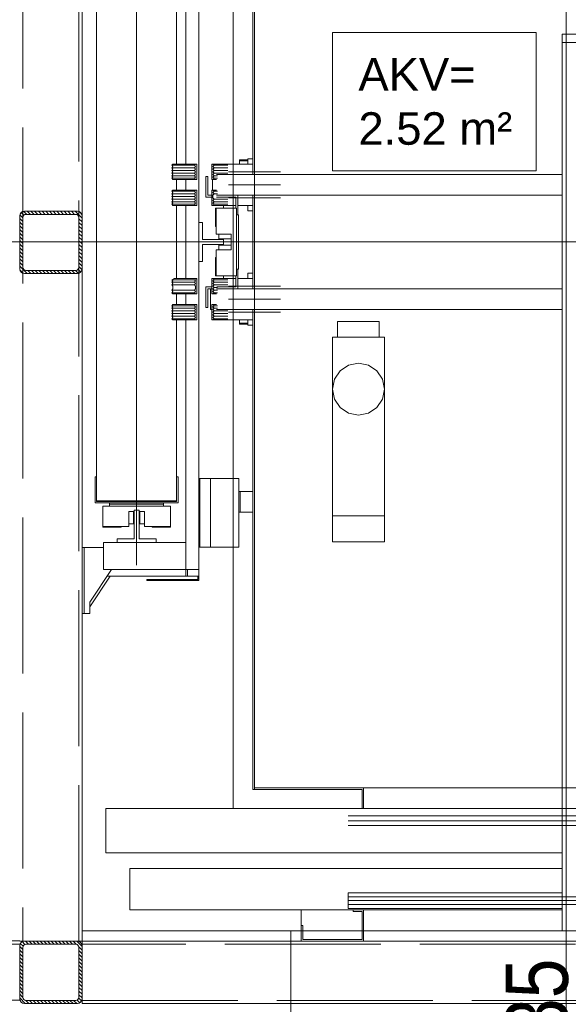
# Model space of a CAD drawing. Header units: millimetres. Extents: x 402 to 79005, y -7782 to 89952.
# Tile 117 of 256: x 26284 to 26390, y 22226 to 22415. Entities that reach past the tile are written whole.
import ezdxf

# ---------------------------------------------------------------- set-up
doc = ezdxf.new("R2010")
doc.units = ezdxf.units.MM
doc.header["$LTSCALE"] = 10
doc.linetypes.add('ACAD_ISO02W100', pattern=[15, 12, -3])
doc.linetypes.add('ACAD_ISO04W100', pattern=[30, 24, -3, 0, -3])
doc.layers.get('0').update_dxf_attribs({"lineweight": 0})
for name, color, linetype, lineweight in [('0_A_DŹWIG OSOBOWY', 5, 'Continuous', 0), ('A_SZYB WINDOWY', 7, 'Continuous', 0), ('AS_Belki', 145, 'Continuous', 0)]:
    doc.layers.add(name, color=color, linetype=linetype, lineweight=lineweight)
doc.styles.add('LD', font='ARIALUNI.TTF')
doc.styles.get("Standard").update_dxf_attribs({"font": 'arial.ttf'})

# ---------------------------------------------------------------- blocks, each defined once
blk = doc.blocks.new('zw$BBA8')
for p, q in [((630.1, 106.1), (630.1, 3306.1)), ((-301.9, 381.1), (-301.9, 3031.1)), ((-10.9, 2796.1), (-10.9, 616.1)), ((-10.9, 2796.1), (-10.9, 616.1)), ((-10.9, 2796.1), (-10.9, 616.1)), ((-10.9, 2796.1), (-10.9, 616.1)), ((27.1, 2759.1), (27.1, 1836.1)), ((30.1, 1916.1), (30.1, 2756.1)), ((30.1, 2756.1), (30.1, 1916.1)), ((-101.9, 2336.1), (-101.9, 1856.1)), ((-76.9, 1076.1), (-76.9, 2336.1)), ((-196.9, 2328.1), (-196.9, 1084.1)), ((-301.9, 2294.1), (-301.9, 1118.1)), ((-273.9, 2204.1), (-273.9, 1208.1)), ((-119.9, 1856.1), (-119.9, 2204.1)), ((180.1, 2109.4), (180.1, 1842.8)), ((571.9, 2109.4), (180.1, 2109.4)), ((571.9, 1842.8), (571.9, 2109.4)), ((1390.1, 2106.1), (622.1, 2106.1)), ((622.1, 2106.1), (622.1, 2090.1)), ((622.1, 2090.1), (1390.1, 2090.1)), ((638.1, 2090.1), (622.1, 2090.1)), ((622.1, 2090.1), (622.1, 381.1)), ((30.1, 1916.1), (30.1, 1906.1)), ((630.1, 1498.1), (630.1, 1914.1)), ((30.1, 1906.1), (30.1, 1776.1)), ((17.1, 1864.1), (1.1, 1864.1)), ((1.1, 1864.1), (1.1, 1862.1)), ((1.1, 1862.1), (17.1, 1862.1)), ((17.1, 1862.1), (1.1, 1862.1)), ((1.1, 1862.1), (1.1, 1856.1)), ((18, 1866.1), (17.1, 1866.1)), ((17.1, 1866.1), (17.1, 1856.1)), ((20.9, 1866.1), (18, 1866.1)), ((25.1, 1866.1), (20.9, 1866.1)), ((27.1, 1866.1), (25.1, 1866.1)), ((-126.9, 1856.1), (-128.9, 1853.6)), ((-128.9, 1853.6), (-85.4, 1853.6)), ((-85.4, 1853.6), (-128.9, 1853.6)), ((-128.9, 1853.6), (-126.9, 1851.1)), ((-126.9, 1851.1), (-128.9, 1848.6)), ((-128.9, 1848.6), (-85.4, 1848.6)), ((-85.4, 1848.6), (-128.9, 1848.6)), ((-128.9, 1848.6), (-126.9, 1846.1)), ((-126.9, 1846.1), (-128.9, 1843.6)), ((-128.9, 1843.6), (-85.4, 1843.6)), ((-85.4, 1843.6), (-128.9, 1843.6)), ((-128.9, 1843.6), (-126.9, 1841.1)), ((-126.9, 1841.1), (-128.9, 1838.6)), ((-128.9, 1838.6), (-85.4, 1838.6)), ((-85.4, 1838.6), (-128.9, 1838.6)), ((-128.9, 1838.6), (-126.9, 1836.1)), ((-83.4, 1856.1), (-126.9, 1856.1)), ((-83.4, 1856.1), (-85.4, 1853.6)), ((-85.4, 1853.6), (-83.4, 1856.1)), ((-85.4, 1853.6), (-83.4, 1851.1)), ((-83.4, 1851.1), (-85.4, 1853.6)), ((-83.4, 1851.1), (-85.4, 1848.6)), ((-85.4, 1848.6), (-83.4, 1851.1)), ((-85.4, 1848.6), (-83.4, 1846.1)), ((-83.4, 1846.1), (-85.4, 1848.6)), ((-83.4, 1846.1), (-85.4, 1843.6)), ((-85.4, 1843.6), (-83.4, 1846.1)), ((-85.4, 1843.6), (-83.4, 1841.1)), ((-83.4, 1841.1), (-85.4, 1843.6)), ((-83.4, 1841.1), (-85.4, 1838.6)), ((-85.4, 1838.6), (-83.4, 1841.1)), ((-85.4, 1838.6), (-83.4, 1836.1)), ((-83.4, 1836.1), (-85.4, 1838.6)), ((-80.9, 1856.1), (-83.4, 1856.1)), ((-80.9, 1826.1), (-80.9, 1856.1)), ((-49.9, 1856.1), (-52.4, 1856.1)), ((-52.4, 1856.1), (-52.4, 1826.1)), ((-47.9, 1853.6), (-49.9, 1856.1)), ((-23.5, 1856.1), (-49.9, 1856.1)), ((-49.9, 1856.1), (-47.9, 1853.6)), ((-49.9, 1851.1), (-47.9, 1853.6)), ((-47.9, 1853.6), (-49.9, 1851.1)), ((-47.9, 1848.6), (-49.9, 1851.1)), ((-49.9, 1851.1), (-47.9, 1848.6)), ((-49.9, 1846.1), (-47.9, 1848.6)), ((-47.9, 1848.6), (-49.9, 1846.1)), ((-47.9, 1843.6), (-49.9, 1846.1)), ((-49.9, 1846.1), (-47.9, 1843.6)), ((-49.9, 1841.1), (-47.9, 1843.6)), ((-47.9, 1843.6), (-49.9, 1841.1)), ((-47.9, 1838.6), (-49.9, 1841.1)), ((-49.9, 1841.1), (-47.9, 1838.6)), ((-49.9, 1836.1), (-47.9, 1838.6)), ((-47.9, 1838.6), (-49.9, 1836.1)), ((-21.6, 1853.6), (-47.9, 1853.6)), ((-47.9, 1853.6), (-21.6, 1853.6)), ((-21.6, 1848.6), (-47.9, 1848.6)), ((-47.9, 1848.6), (-21.6, 1848.6)), ((-21.6, 1843.6), (-47.9, 1843.6)), ((-47.9, 1843.6), (-21.6, 1843.6)), ((-21.6, 1838.6), (-47.9, 1838.6)), ((-47.9, 1838.6), (-21.6, 1838.6)), ((-21.7, 1856.1), (-23.5, 1856.1)), ((-9.5, 1856.1), (-21.7, 1856.1)), ((-19.9, 1841.1), (80.1, 1841.1)), ((8.6, 1856.1), (-9.5, 1856.1)), ((27.1, 1856.1), (8.6, 1856.1)), ((180.1, 1842.8), (571.9, 1842.8)), ((-126.9, 1836.1), (-128.9, 1833.6)), ((-128.9, 1833.6), (-85.4, 1833.6)), ((-85.4, 1833.6), (-128.9, 1833.6)), ((-128.9, 1833.6), (-126.9, 1831.1)), ((-126.9, 1831.1), (-128.9, 1828.6)), ((-128.9, 1828.6), (-85.4, 1828.6)), ((-85.4, 1828.6), (-128.9, 1828.6)), ((-128.9, 1828.6), (-126.9, 1826.1)), ((-126.9, 1826.1), (-83.4, 1826.1)), ((-119.9, 1806.1), (-119.9, 1826.1)), ((-101.9, 1826.1), (-101.9, 1806.1)), ((-83.4, 1836.1), (-85.4, 1833.6)), ((-85.4, 1833.6), (-83.4, 1836.1)), ((-85.4, 1833.6), (-83.4, 1831.1)), ((-83.4, 1831.1), (-85.4, 1833.6)), ((-83.4, 1831.1), (-85.4, 1828.6)), ((-85.4, 1828.6), (-83.4, 1831.1)), ((-85.4, 1828.6), (-83.4, 1826.1)), ((-83.4, 1826.1), (-85.4, 1828.6)), ((-83.4, 1826.1), (-80.9, 1826.1)), ((-63.9, 1832.1), (-63.9, 1792.1)), ((-59.9, 1832.1), (-63.9, 1832.1)), ((-59.9, 1796.1), (-59.9, 1832.1)), ((-52.4, 1826.1), (-49.9, 1826.1)), ((-50.9, 1826.1), (-50.9, 1806.1)), ((-47.9, 1833.6), (-49.9, 1836.1)), ((-49.9, 1836.1), (-47.9, 1833.6)), ((-49.9, 1831.1), (-47.9, 1833.6)), ((-47.9, 1833.6), (-49.9, 1831.1)), ((-47.9, 1828.6), (-49.9, 1831.1)), ((-49.9, 1831.1), (-47.9, 1828.6)), ((-49.9, 1826.1), (-47.9, 1828.6)), ((-47.9, 1828.6), (-49.9, 1826.1)), ((-49.9, 1826.1), (-43, 1826.1)), ((-41, 1833.6), (-47.9, 1833.6)), ((-47.9, 1833.6), (-41, 1833.6)), ((-41, 1828.6), (-47.9, 1828.6)), ((-47.9, 1828.6), (-41, 1828.6)), ((622.1, 1836.1), (-43, 1836.1)), ((-126.9, 1806.1), (-128.9, 1803.6)), ((-128.9, 1803.6), (-85.4, 1803.6)), ((-85.4, 1803.6), (-128.9, 1803.6)), ((-128.9, 1803.6), (-126.9, 1801.1)), ((-126.9, 1801.1), (-128.9, 1798.6)), ((-83.4, 1806.1), (-126.9, 1806.1)), ((-83.4, 1806.1), (-85.4, 1803.6)), ((-85.4, 1803.6), (-83.4, 1806.1)), ((-85.4, 1803.6), (-83.4, 1801.1)), ((-83.4, 1801.1), (-85.4, 1803.6)), ((-83.4, 1801.1), (-85.4, 1798.6)), ((-85.4, 1798.6), (-83.4, 1801.1)), ((-80.9, 1806.1), (-83.4, 1806.1)), ((-80.9, 1776.1), (-80.9, 1806.1)), ((-49.9, 1806.1), (-52.4, 1806.1)), ((-52.4, 1806.1), (-52.4, 1776.1)), ((-47.9, 1803.6), (-49.9, 1806.1)), ((-43, 1806.1), (-49.9, 1806.1)), ((-49.9, 1806.1), (-47.9, 1803.6)), ((-49.9, 1801.1), (-47.9, 1803.6)), ((-47.9, 1803.6), (-49.9, 1801.1)), ((-47.9, 1798.6), (-49.9, 1801.1)), ((-49.9, 1801.1), (-47.9, 1798.6)), ((-41, 1803.6), (-47.9, 1803.6)), ((-47.9, 1803.6), (-41, 1803.6)), ((-19.9, 1816.1), (80.1, 1816.1)), ((-128.9, 1798.6), (-85.4, 1798.6)), ((-85.4, 1798.6), (-128.9, 1798.6)), ((-128.9, 1798.6), (-126.9, 1796.1)), ((-126.9, 1796.1), (-128.9, 1793.6)), ((-128.9, 1793.6), (-85.4, 1793.6)), ((-85.4, 1793.6), (-128.9, 1793.6)), ((-128.9, 1793.6), (-126.9, 1791.1)), ((-126.9, 1791.1), (-128.9, 1788.6)), ((-128.9, 1788.6), (-85.4, 1788.6)), ((-85.4, 1788.6), (-128.9, 1788.6)), ((-128.9, 1788.6), (-126.9, 1786.1)), ((-126.9, 1786.1), (-128.9, 1783.6)), ((-128.9, 1783.6), (-85.4, 1783.6)), ((-85.4, 1783.6), (-128.9, 1783.6)), ((-128.9, 1783.6), (-126.9, 1781.1)), ((-126.9, 1781.1), (-128.9, 1778.6)), ((-85.4, 1798.6), (-83.4, 1796.1)), ((-83.4, 1796.1), (-85.4, 1798.6)), ((-83.4, 1796.1), (-85.4, 1793.6)), ((-85.4, 1793.6), (-83.4, 1796.1)), ((-85.4, 1793.6), (-83.4, 1791.1)), ((-83.4, 1791.1), (-85.4, 1793.6)), ((-83.4, 1791.1), (-85.4, 1788.6)), ((-85.4, 1788.6), (-83.4, 1791.1)), ((-85.4, 1788.6), (-83.4, 1786.1)), ((-83.4, 1786.1), (-85.4, 1788.6)), ((-83.4, 1786.1), (-85.4, 1783.6)), ((-85.4, 1783.6), (-83.4, 1786.1)), ((-85.4, 1783.6), (-83.4, 1781.1)), ((-83.4, 1781.1), (-85.4, 1783.6)), ((-83.4, 1781.1), (-85.4, 1778.6)), ((-85.4, 1778.6), (-83.4, 1781.1)), ((-63.9, 1792.1), (-52.4, 1792.1)), ((-52.4, 1796.1), (-59.9, 1796.1)), ((-49.9, 1796.1), (-47.9, 1798.6)), ((-47.9, 1798.6), (-49.9, 1796.1)), ((-49.9, 1791.1), (-49.9, 1796.1)), ((-49.9, 1796.1), (-49.9, 1791.1)), ((-47.9, 1788.6), (-49.9, 1791.1)), ((-49.9, 1791.1), (-47.9, 1788.6)), ((-49.9, 1786.1), (-47.9, 1788.6)), ((-47.9, 1788.6), (-49.9, 1786.1)), ((-47.9, 1783.6), (-49.9, 1786.1)), ((-49.9, 1786.1), (-47.9, 1783.6)), ((-49.9, 1781.1), (-47.9, 1783.6)), ((-47.9, 1783.6), (-49.9, 1781.1)), ((-47.9, 1778.6), (-49.9, 1781.1)), ((-49.9, 1781.1), (-47.9, 1778.6)), ((-41, 1798.6), (-47.9, 1798.6)), ((-47.9, 1798.6), (-41, 1798.6)), ((-21.6, 1788.6), (-47.9, 1788.6)), ((-47.9, 1788.6), (-21.6, 1788.6)), ((-21.6, 1783.6), (-47.9, 1783.6)), ((-47.9, 1783.6), (-21.6, 1783.6)), ((-1.9, 1796.1), (-43, 1796.1)), ((-43, 1796.1), (622.1, 1796.1)), ((-43, 1792.1), (-5.9, 1792.1)), ((-19.9, 1791.1), (80.1, 1791.1)), ((-5.9, 1792.1), (-5.9, 1771.1)), ((-1.9, 1758.1), (-1.9, 1796.1)), ((27.1, 1796.1), (27.1, 1616.1)), ((-128.9, 1778.6), (-85.4, 1778.6)), ((-85.4, 1778.6), (-128.9, 1778.6)), ((-128.9, 1778.6), (-126.9, 1776.1)), ((-126.9, 1776.1), (-83.4, 1776.1)), ((-119.9, 1636.1), (-119.9, 1776.1)), ((-101.9, 1776.1), (-101.9, 1636.1)), ((-85.4, 1778.6), (-83.4, 1776.1)), ((-83.4, 1776.1), (-85.4, 1778.6)), ((-83.4, 1776.1), (-80.9, 1776.1)), ((-52.4, 1776.1), (-47.9, 1778.6)), ((-47.9, 1778.6), (-52.4, 1776.1)), ((-52.4, 1776.1), (-25.9, 1776.1)), ((-21.6, 1778.6), (-47.9, 1778.6)), ((-47.9, 1778.6), (-21.6, 1778.6)), ((-44.9, 1771.1), (-44.9, 1736.1)), ((-43.9, 1771.1), (-44.9, 1771.1)), ((-43.9, 1771.1), (-43.9, 1721.1)), ((-4.9, 1771.1), (-43.9, 1771.1)), ((-29.9, 1776.1), (-29.9, 1771.1)), ((-25.9, 1776.1), (-21.7, 1776.1)), ((-21.7, 1776.1), (-9.5, 1776.1)), ((-9.5, 1776.1), (-5.9, 1776.1)), ((-4.9, 1641.1), (-4.9, 1771.1)), ((-1.9, 1776.1), (8.6, 1776.1)), ((8.6, 1776.1), (27.1, 1776.1)), ((17.1, 1776.1), (17.1, 1766.1)), ((17.1, 1766.1), (18, 1766.1)), ((18, 1766.1), (20.9, 1766.1)), ((20.9, 1766.1), (25.1, 1766.1)), ((25.1, 1766.1), (27.1, 1766.1)), ((30.1, 1776.1), (30.1, 1756.1)), ((-196.9, 1656.1), (-196.9, 1756.1)), ((-69.9, 1743.6), (-76.9, 1743.6)), ((-76.9, 1743.6), (-76.9, 1668.6)), ((-69.9, 1711.1), (-69.9, 1743.6)), ((-0.9, 1758.1), (-4.9, 1758.1)), ((-0.9, 1654.1), (-0.9, 1758.1)), ((30.1, 1756.1), (30.1, 1656.1)), ((-44.9, 1736.1), (-43.9, 1736.1)), ((-576.9, 1706.1), (1673.1, 1706.1)), ((-319.4, 1706.1), (-75.9, 1706.1)), ((136.1, 1706.1), (-75.9, 1706.1)), ((-29.9, 1711.1), (-69.9, 1711.1)), ((-43.9, 1721.1), (-14.9, 1721.1)), ((-14.9, 1721.1), (-38.9, 1721.1)), ((-38.9, 1721.1), (-38.9, 1712.1)), ((-38.9, 1712.1), (-14.9, 1712.1)), ((-29.9, 1712.1), (-29.9, 1700.1)), ((-14.9, 1721.1), (-14.9, 1691.1)), ((1124.1, 1706.1), (136.1, 1706.1)), ((-69.9, 1701.1), (-29.9, 1701.1)), ((-69.9, 1668.6), (-69.9, 1701.1)), ((-43.9, 1691.1), (-43.9, 1641.1)), ((-14.9, 1691.1), (-43.9, 1691.1)), ((-14.9, 1700.1), (-38.9, 1700.1)), ((-38.9, 1700.1), (-38.9, 1691.1)), ((-38.9, 1691.1), (-14.9, 1691.1)), ((-76.9, 1668.6), (-69.9, 1668.6)), ((-43.9, 1676.1), (-44.9, 1676.1)), ((-44.9, 1676.1), (-44.9, 1641.1)), ((-4.9, 1654.1), (-0.9, 1654.1)), ((-1.9, 1616.1), (-1.9, 1654.1)), ((30.1, 1656.1), (30.1, 1556.1)), ((-124.4, 1636.1), (-128.9, 1633.6)), ((-128.9, 1633.6), (-85.4, 1633.6)), ((-85.4, 1633.6), (-128.9, 1633.6)), ((-128.9, 1633.6), (-126.9, 1631.1)), ((-126.9, 1631.1), (-128.9, 1628.6)), ((-80.9, 1636.1), (-124.4, 1636.1)), ((-80.9, 1636.1), (-85.4, 1633.6)), ((-85.4, 1633.6), (-80.9, 1636.1)), ((-85.4, 1633.6), (-83.4, 1631.1)), ((-83.4, 1631.1), (-85.4, 1633.6)), ((-83.4, 1631.1), (-85.4, 1628.6)), ((-85.4, 1628.6), (-83.4, 1631.1)), ((-80.9, 1606.1), (-80.9, 1636.1)), ((-49.9, 1636.1), (-52.4, 1636.1)), ((-52.4, 1636.1), (-52.4, 1606.1)), ((-47.9, 1633.6), (-49.9, 1636.1)), ((-23.5, 1636.1), (-49.9, 1636.1)), ((-49.9, 1636.1), (-47.9, 1633.6)), ((-49.9, 1631.1), (-47.9, 1633.6)), ((-47.9, 1633.6), (-49.9, 1631.1)), ((-47.9, 1628.6), (-49.9, 1631.1)), ((-49.9, 1631.1), (-47.9, 1628.6)), ((-21.6, 1633.6), (-47.9, 1633.6)), ((-47.9, 1633.6), (-21.6, 1633.6)), ((-44.9, 1641.1), (-43.9, 1641.1)), ((-43.9, 1641.1), (-4.9, 1641.1)), ((-29.9, 1641.1), (-29.9, 1636.1)), ((-21.7, 1636.1), (-23.5, 1636.1)), ((-21.7, 1636.1), (-23.5, 1636.1)), ((-9.5, 1636.1), (-21.7, 1636.1)), ((-9.5, 1636.1), (-21.7, 1636.1)), ((-5.9, 1636.1), (-9.5, 1636.1)), ((-5.9, 1636.1), (-9.5, 1636.1)), ((-5.9, 1641.1), (-5.9, 1620.1)), ((8.6, 1636.1), (-1.9, 1636.1)), ((8.6, 1636.1), (-1.9, 1636.1)), ((27.1, 1636.1), (8.6, 1636.1)), ((27.1, 1636.1), (8.6, 1636.1)), ((18, 1646.1), (17.1, 1646.1)), ((17.1, 1646.1), (17.1, 1636.1)), ((20.9, 1646.1), (18, 1646.1)), ((25.1, 1646.1), (20.9, 1646.1)), ((27.1, 1646.1), (25.1, 1646.1)), ((-128.9, 1628.6), (-85.4, 1628.6)), ((-85.4, 1628.6), (-128.9, 1628.6)), ((-128.9, 1628.6), (-126.9, 1626.1)), ((-126.9, 1626.1), (-128.9, 1623.6)), ((-128.9, 1623.6), (-85.4, 1623.6)), ((-85.4, 1623.6), (-128.9, 1623.6)), ((-128.9, 1623.6), (-126.9, 1621.1)), ((-126.9, 1616.1), (-128.9, 1613.6)), ((-128.9, 1613.6), (-85.4, 1613.6)), ((-85.4, 1613.6), (-128.9, 1613.6)), ((-128.9, 1613.6), (-126.9, 1611.1)), ((-126.9, 1611.1), (-128.9, 1608.6)), ((-126.9, 1621.1), (-126.9, 1616.1)), ((-85.4, 1628.6), (-83.4, 1626.1)), ((-83.4, 1626.1), (-85.4, 1628.6)), ((-83.4, 1626.1), (-85.4, 1623.6)), ((-85.4, 1623.6), (-83.4, 1626.1)), ((-85.4, 1623.6), (-83.4, 1621.1)), ((-83.4, 1621.1), (-85.4, 1623.6)), ((-83.4, 1616.1), (-85.4, 1613.6)), ((-85.4, 1613.6), (-83.4, 1616.1)), ((-85.4, 1613.6), (-83.4, 1611.1)), ((-83.4, 1611.1), (-85.4, 1613.6)), ((-83.4, 1611.1), (-85.4, 1608.6)), ((-85.4, 1608.6), (-83.4, 1611.1)), ((-83.4, 1621.1), (-83.4, 1616.1)), ((-83.4, 1616.1), (-83.4, 1621.1)), ((-63.9, 1620.1), (-63.9, 1580.1)), ((-52.4, 1620.1), (-63.9, 1620.1)), ((-59.9, 1580.1), (-59.9, 1616.1)), ((-59.9, 1616.1), (-52.4, 1616.1)), ((-54.9, 1616.1), (-54.9, 1576.1)), ((-52.4, 1616.1), (-54.9, 1616.1)), ((-49.9, 1626.1), (-47.9, 1628.6)), ((-47.9, 1628.6), (-49.9, 1626.1)), ((-47.9, 1623.6), (-49.9, 1626.1)), ((-49.9, 1626.1), (-47.9, 1623.6)), ((-49.9, 1621.1), (-47.9, 1623.6)), ((-47.9, 1623.6), (-49.9, 1621.1)), ((-47.9, 1618.6), (-49.9, 1621.1)), ((-49.9, 1621.1), (-47.9, 1618.6)), ((-49.9, 1616.1), (-47.9, 1618.6)), ((-47.9, 1618.6), (-49.9, 1616.1)), ((-47.9, 1613.6), (-49.9, 1616.1)), ((-49.9, 1616.1), (-47.9, 1613.6)), ((-49.9, 1611.1), (-47.9, 1613.6)), ((-47.9, 1613.6), (-49.9, 1611.1)), ((-47.9, 1608.6), (-49.9, 1611.1)), ((-49.9, 1611.1), (-47.9, 1608.6)), ((-21.6, 1628.6), (-47.9, 1628.6)), ((-47.9, 1628.6), (-21.6, 1628.6)), ((-21.6, 1623.6), (-47.9, 1623.6)), ((-47.9, 1623.6), (-21.6, 1623.6)), ((-41, 1618.6), (-47.9, 1618.6)), ((-47.9, 1618.6), (-41, 1618.6)), ((-41, 1613.6), (-47.9, 1613.6)), ((-47.9, 1613.6), (-41, 1613.6)), ((-43, 1616.1), (-1.9, 1616.1)), ((622.1, 1616.1), (-43, 1616.1)), ((-5.9, 1620.1), (-42.2, 1620.1)), ((-19.9, 1621.1), (80.1, 1621.1)), ((-128.9, 1608.6), (-85.4, 1608.6)), ((-85.4, 1608.6), (-128.9, 1608.6)), ((-128.9, 1608.6), (-126.9, 1606.1)), ((-126.9, 1606.1), (-83.4, 1606.1)), ((-119.9, 1586.1), (-119.9, 1606.1)), ((-101.9, 1606.1), (-101.9, 1586.1)), ((-85.4, 1608.6), (-83.4, 1606.1)), ((-83.4, 1606.1), (-85.4, 1608.6)), ((-83.4, 1606.1), (-80.9, 1606.1)), ((-52.4, 1606.1), (-49.9, 1606.1)), ((-49.9, 1606.1), (-47.9, 1608.6)), ((-47.9, 1608.6), (-49.9, 1606.1)), ((-49.9, 1606.1), (-43, 1606.1)), ((-41, 1608.6), (-47.9, 1608.6)), ((-47.9, 1608.6), (-41, 1608.6)), ((-19.9, 1596.1), (80.1, 1596.1)), ((-126.9, 1586.1), (-128.9, 1583.6)), ((-128.9, 1583.6), (-85.4, 1583.6)), ((-85.4, 1583.6), (-128.9, 1583.6)), ((-128.9, 1583.6), (-126.9, 1581.1)), ((-126.9, 1581.1), (-128.9, 1578.6)), ((-128.9, 1578.6), (-85.4, 1578.6)), ((-85.4, 1578.6), (-128.9, 1578.6)), ((-128.9, 1578.6), (-126.9, 1576.1)), ((-126.9, 1576.1), (-128.9, 1573.6)), ((-128.9, 1573.6), (-85.4, 1573.6)), ((-85.4, 1573.6), (-128.9, 1573.6)), ((-128.9, 1573.6), (-126.9, 1571.1)), ((-83.4, 1586.1), (-126.9, 1586.1)), ((-83.4, 1586.1), (-85.4, 1583.6)), ((-85.4, 1583.6), (-83.4, 1586.1)), ((-85.4, 1583.6), (-83.4, 1581.1)), ((-83.4, 1581.1), (-85.4, 1583.6)), ((-83.4, 1581.1), (-85.4, 1578.6)), ((-85.4, 1578.6), (-83.4, 1581.1)), ((-85.4, 1578.6), (-83.4, 1576.1)), ((-83.4, 1576.1), (-85.4, 1578.6)), ((-83.4, 1576.1), (-85.4, 1573.6)), ((-85.4, 1573.6), (-83.4, 1576.1)), ((-85.4, 1573.6), (-83.4, 1571.1)), ((-83.4, 1571.1), (-85.4, 1573.6)), ((-80.9, 1586.1), (-83.4, 1586.1)), ((-80.9, 1556.1), (-80.9, 1586.1)), ((-63.9, 1580.1), (-59.9, 1580.1)), ((-54.9, 1576.1), (-52.4, 1576.1)), ((-49.9, 1586.1), (-52.4, 1586.1)), ((-52.4, 1586.1), (-52.4, 1556.1)), ((-47.9, 1583.6), (-49.9, 1586.1)), ((-43, 1586.1), (-49.9, 1586.1)), ((-49.9, 1586.1), (-47.9, 1583.6)), ((-49.9, 1581.1), (-47.9, 1583.6)), ((-47.9, 1583.6), (-49.9, 1581.1)), ((-47.9, 1578.6), (-49.9, 1581.1)), ((-49.9, 1581.1), (-47.9, 1578.6)), ((-49.9, 1576.1), (-47.9, 1578.6)), ((-47.9, 1578.6), (-49.9, 1576.1)), ((-47.9, 1573.6), (-49.9, 1576.1)), ((-49.9, 1576.1), (-47.9, 1573.6)), ((-49.9, 1571.1), (-47.9, 1573.6)), ((-47.9, 1573.6), (-49.9, 1571.1)), ((-41, 1583.6), (-47.9, 1583.6)), ((-47.9, 1583.6), (-41, 1583.6)), ((-41, 1578.6), (-47.9, 1578.6)), ((-47.9, 1578.6), (-41, 1578.6)), ((-21.6, 1573.6), (-47.9, 1573.6)), ((-47.9, 1573.6), (-21.6, 1573.6)), ((-43, 1576.1), (622.1, 1576.1)), ((27.1, 1576.1), (27.1, 653.1)), ((-126.9, 1571.1), (-128.9, 1568.6)), ((-128.9, 1568.6), (-85.4, 1568.6)), ((-85.4, 1568.6), (-128.9, 1568.6)), ((-128.9, 1568.6), (-126.9, 1566.1)), ((-126.9, 1566.1), (-128.9, 1563.6)), ((-128.9, 1563.6), (-85.4, 1563.6)), ((-85.4, 1563.6), (-128.9, 1563.6)), ((-128.9, 1563.6), (-126.9, 1561.1)), ((-126.9, 1561.1), (-128.9, 1558.6)), ((-128.9, 1558.6), (-85.4, 1558.6)), ((-85.4, 1558.6), (-128.9, 1558.6)), ((-128.9, 1558.6), (-126.9, 1556.1)), ((-126.9, 1556.1), (-83.4, 1556.1)), ((-119.9, 1208.1), (-119.9, 1556.1)), ((-101.9, 1556.1), (-101.9, 1076.1)), ((-83.4, 1571.1), (-85.4, 1568.6)), ((-85.4, 1568.6), (-83.4, 1571.1)), ((-85.4, 1568.6), (-83.4, 1566.1)), ((-83.4, 1566.1), (-85.4, 1568.6)), ((-83.4, 1566.1), (-85.4, 1563.6)), ((-85.4, 1563.6), (-83.4, 1566.1)), ((-85.4, 1563.6), (-83.4, 1561.1)), ((-83.4, 1561.1), (-85.4, 1563.6)), ((-83.4, 1561.1), (-85.4, 1558.6)), ((-85.4, 1558.6), (-83.4, 1561.1)), ((-85.4, 1558.6), (-83.4, 1556.1)), ((-83.4, 1556.1), (-85.4, 1558.6)), ((-83.4, 1556.1), (-80.9, 1556.1)), ((-52.4, 1556.1), (-49.9, 1556.1)), ((-47.9, 1568.6), (-49.9, 1571.1)), ((-49.9, 1571.1), (-47.9, 1568.6)), ((-49.9, 1566.1), (-47.9, 1568.6)), ((-47.9, 1568.6), (-49.9, 1566.1)), ((-47.9, 1563.6), (-49.9, 1566.1)), ((-49.9, 1566.1), (-47.9, 1563.6)), ((-49.9, 1561.1), (-47.9, 1563.6)), ((-47.9, 1563.6), (-49.9, 1561.1)), ((-47.9, 1558.6), (-49.9, 1561.1)), ((-49.9, 1561.1), (-47.9, 1558.6)), ((-49.9, 1556.1), (-47.9, 1558.6)), ((-47.9, 1558.6), (-49.9, 1556.1)), ((-49.9, 1556.1), (-23.5, 1556.1)), ((-21.6, 1568.6), (-47.9, 1568.6)), ((-47.9, 1568.6), (-21.6, 1568.6)), ((-21.6, 1563.6), (-47.9, 1563.6)), ((-47.9, 1563.6), (-21.6, 1563.6)), ((-21.6, 1558.6), (-47.9, 1558.6)), ((-47.9, 1558.6), (-21.6, 1558.6)), ((-23.5, 1556.1), (-21.7, 1556.1)), ((-21.7, 1556.1), (-9.5, 1556.1)), ((-19.9, 1571.1), (80.1, 1571.1)), ((-9.5, 1556.1), (8.6, 1556.1)), ((1.1, 1556.1), (1.1, 1550.1)), ((8.6, 1556.1), (27.1, 1556.1)), ((17.1, 1556.1), (17.1, 1546.1)), ((30.1, 1556.1), (30.1, 1506.1)), ((1.1, 1550.1), (17.1, 1550.1)), ((17.1, 1550.1), (1.1, 1550.1)), ((1.1, 1550.1), (1.1, 1548.1)), ((1.1, 1548.1), (17.1, 1548.1)), ((17.1, 1546.1), (18, 1546.1)), ((18, 1546.1), (20.9, 1546.1)), ((20.9, 1546.1), (25.1, 1546.1)), ((25.1, 1546.1), (27.1, 1546.1)), ((193.1, 1553.1), (190.1, 1553.1)), ((190.1, 1553.1), (190.1, 1523.1)), ((201.8, 1553.1), (193.1, 1553.1)), ((214.8, 1553.1), (201.8, 1553.1)), ((230.1, 1553.1), (214.8, 1553.1)), ((245.4, 1553.1), (230.1, 1553.1)), ((258.3, 1553.1), (245.4, 1553.1)), ((267, 1553.1), (258.3, 1553.1)), ((270.1, 1553.1), (267, 1553.1)), ((270.1, 1523.1), (270.1, 1553.1)), ((280.1, 1523.1), (180.1, 1523.1)), ((180.1, 1523.1), (180.1, 1179.1)), ((190.1, 1523.1), (193.1, 1523.1)), ((193.1, 1523.1), (201.8, 1523.1)), ((201.8, 1523.1), (214.8, 1523.1)), ((214.8, 1523.1), (230.1, 1523.1)), ((230.1, 1523.1), (245.4, 1523.1)), ((245.4, 1523.1), (258.3, 1523.1)), ((258.3, 1523.1), (267, 1523.1)), ((267, 1523.1), (270.1, 1523.1)), ((280.1, 1179.1), (280.1, 1523.1)), ((30.1, 1506.1), (30.1, 1496.1)), ((30.1, 653.1), (30.1, 1496.1)), ((30.1, 1496.1), (30.1, 656.1)), ((210.9, 1469.3), (194.7, 1458.5)), ((230.1, 1473.1), (210.9, 1469.3)), ((249.2, 1469.3), (230.1, 1473.1)), ((265.4, 1458.5), (249.2, 1469.3)), ((183.9, 1442.2), (180.1, 1423.1)), ((194.7, 1458.5), (183.9, 1442.2)), ((276.3, 1442.2), (265.4, 1458.5)), ((280.1, 1423.1), (276.3, 1442.2)), ((180.1, 1423.1), (183.9, 1404)), ((276.3, 1404), (280.1, 1423.1)), ((183.9, 1404), (194.7, 1387.8)), ((265.4, 1387.8), (276.3, 1404)), ((194.7, 1387.8), (210.9, 1376.9)), ((249.2, 1376.9), (265.4, 1387.8)), ((210.9, 1376.9), (230.1, 1373.1)), ((230.1, 1373.1), (249.2, 1376.9)), ((-276.9, 1254.1), (-276.9, 1204.1)), ((-273.9, 1254.1), (-276.9, 1254.1)), ((-273.9, 1207.1), (-273.9, 1254.1)), ((-119.9, 1254.1), (-119.9, 1207.1)), ((-116.9, 1254.1), (-119.9, 1254.1)), ((-116.9, 1204.1), (-116.9, 1254.1)), ((-74.9, 1251.1), (-76.9, 1251.1)), ((-76.9, 1251.1), (-76.9, 1119.1)), ((-54.9, 1251.1), (-74.9, 1251.1)), ((-74.9, 1251.1), (-74.9, 1119.1)), ((-74.9, 1119.1), (-74.9, 1251.1)), ((-54.9, 1251.1), (-54.9, 1119.1)), ((0.1, 1251.1), (-54.9, 1251.1)), ((-54.9, 1119.1), (-54.9, 1251.1)), ((0.1, 1119.1), (0.1, 1251.1)), ((2.2, 1226.1), (0.1, 1226.1)), ((2.2, 1186.1), (2.2, 1226.1)), ((27.1, 1226.1), (2.2, 1226.1)), ((2.2, 1226.1), (2.2, 1186.1)), ((-276.9, 1204.1), (-116.9, 1204.1)), ((-273.9, 1208.1), (-119.9, 1208.1)), ((-119.9, 1207.1), (-273.9, 1207.1)), ((-261.9, 1197.6), (-261.9, 1158.6)), ((-131.9, 1197.6), (-261.9, 1197.6)), ((-248.9, 1204.1), (-248.9, 1201.6)), ((-144.9, 1201.6), (-248.9, 1201.6)), ((-248.9, 1201.6), (-248.9, 1197.6)), ((-144.9, 1201.6), (-144.9, 1204.1)), ((-144.9, 1197.6), (-144.9, 1201.6)), ((-131.9, 1158.6), (-131.9, 1197.6)), ((-211.9, 1187.6), (-211.9, 1163.6)), ((-211.9, 1158.6), (-211.9, 1187.6)), ((-211.9, 1187.6), (-201.9, 1187.6)), ((-202.9, 1163.6), (-202.9, 1187.6)), ((-191.9, 1190.1), (-201.9, 1190.1)), ((-201.9, 1190.1), (-201.9, 1135.1)), ((-191.9, 1135.1), (-191.9, 1190.1)), ((-191.9, 1187.6), (-181.9, 1187.6)), ((-190.9, 1187.6), (-190.9, 1163.6)), ((-181.9, 1163.6), (-181.9, 1187.6)), ((-181.9, 1187.6), (-181.9, 1158.6)), ((0.1, 1186.1), (2.2, 1186.1)), ((2.2, 1186.1), (27.1, 1186.1)), ((180.1, 1179.1), (280.1, 1179.1)), ((180.1, 1179.1), (180.1, 1129.1)), ((280.1, 1179.1), (180.1, 1179.1)), ((280.1, 1129.1), (280.1, 1179.1)), ((-261.9, 1158.6), (-211.9, 1158.6)), ((-261.9, 1158.6), (-261.9, 1157.6)), ((-261.9, 1157.6), (-226.9, 1157.6)), ((-226.9, 1157.6), (-226.9, 1158.6)), ((-211.9, 1163.6), (-202.9, 1163.6)), ((-190.9, 1163.6), (-181.9, 1163.6)), ((-181.9, 1158.6), (-131.9, 1158.6)), ((-166.9, 1158.6), (-166.9, 1157.6)), ((-166.9, 1157.6), (-131.9, 1157.6)), ((-131.9, 1157.6), (-131.9, 1158.6)), ((-301.9, 1118.1), (-301.9, 991.1)), ((-297.9, 1118.1), (-301.9, 1118.1)), ((-297.9, 991.1), (-297.9, 1118.1)), ((-297.9, 1118.1), (-297.9, 991.1)), ((-260.9, 1118.1), (-297.9, 1118.1)), ((-260.9, 1128.1), (-260.9, 1076.1)), ((-101.9, 1128.1), (-260.9, 1128.1)), ((-201.9, 1135.1), (-234.4, 1135.1)), ((-234.4, 1135.1), (-234.4, 1128.1)), ((-234.4, 1128.1), (-159.4, 1128.1)), ((-159.4, 1135.1), (-191.9, 1135.1)), ((-159.4, 1128.1), (-159.4, 1135.1)), ((-76.9, 1119.1), (-74.9, 1119.1)), ((-74.9, 1119.1), (-54.9, 1119.1)), ((-54.9, 1119.1), (0.1, 1119.1)), ((180.1, 1129.1), (280.1, 1129.1)), ((-286.9, 1013.1), (-245.3, 1076.1)), ((-286.9, 1004.1), (-247.9, 1063.1)), ((-260.9, 1076.1), (-101.9, 1076.1)), ((-253.9, 1063.1), (-101.9, 1063.1)), ((-101.9, 1076.1), (-101.9, 1063.1)), ((-101.9, 1076.1), (-76.9, 1076.1)), ((-101.9, 1063.1), (-98.9, 1063.1)), ((-98.9, 1076.1), (-98.9, 1063.1)), ((-98.9, 1063.1), (-98.9, 1076.1)), ((-98.9, 1063.1), (-76.9, 1063.1)), ((-78.9, 1063.1), (-78.9, 1057.1)), ((-76.9, 1063.1), (-76.9, 1076.1)), ((-76.9, 1055.1), (-76.9, 1063.1)), ((-78.9, 1057.1), (-176.9, 1057.1)), ((-176.9, 1057.1), (-176.9, 1055.1)), ((-176.9, 1055.1), (-76.9, 1055.1)), ((-286.9, 991.1), (-286.9, 1013.1)), ((-301.9, 991.1), (-301.9, 381.1)), ((-301.9, 991.1), (-297.9, 991.1)), ((-297.9, 991.1), (-286.9, 991.1)), ((27.1, 653.1), (30.1, 653.1)), ((240.1, 656.1), (30.1, 656.1)), ((30.1, 656.1), (30.1, 653.1)), ((30.1, 656.1), (1230.1, 656.1)), ((30.1, 653.1), (237.1, 653.1)), ((237.1, 653.1), (237.1, 616.1)), ((240.1, 616.1), (240.1, 656.1)), ((-255.8, 616.1), (-255.9, 616.1)), ((-255.9, 616.1), (-255.9, 531.1)), ((622.1, 616.1), (-255.8, 616.1)), ((-255.8, 616.1), (-255.8, 531.1)), ((-10.9, 616.1), (1271.1, 616.1)), ((-10.9, 616.1), (1271.1, 616.1)), ((-10.9, 616.1), (1271.1, 616.1)), ((-10.9, 616.1), (1271.1, 616.1)), ((210.1, 601.9), (697.6, 601.9)), ((210.1, 592.6), (697.6, 592.6)), ((210.1, 583.4), (697.6, 583.4)), ((-255.9, 531.1), (-255.8, 531.1)), ((-255.8, 531.1), (622.1, 531.1)), ((622.1, 501.1), (-209.9, 501.1)), ((-209.9, 501.1), (-209.9, 421.1)), ((622.1, 454.1), (210.1, 454.1)), ((210.1, 454.1), (210.1, 424.1)), ((210.1, 446.6), (697.6, 446.6)), ((210.1, 439.1), (697.6, 439.1)), ((-209.9, 421.1), (622.1, 421.1)), ((120.1, 421.1), (120.1, 391.1)), ((220.1, 421.1), (120.1, 421.1)), ((210.1, 431.6), (697.6, 431.6)), ((210.1, 424.1), (622.1, 424.1)), ((240.1, 421.1), (220.1, 421.1)), ((220.1, 421.1), (220.1, 418.1)), ((220.1, 418.1), (237.1, 418.1)), ((237.1, 418.1), (237.1, 364.1)), ((240.1, 361.1), (240.1, 421.1)), ((622.1, 421.1), (240.1, 421.1)), ((-301.9, 381.1), (120.1, 381.1)), ((100.1, 381.1), (-301.9, 381.1)), ((100.1, 181.1), (100.1, 381.1)), ((100.1, 381.1), (100.1, 301.1)), ((120.1, 381.1), (100.1, 381.1)), ((123.1, 391.1), (120.1, 391.1)), ((120.1, 391.1), (120.1, 361.1)), ((123.1, 364.1), (123.1, 391.1)), ((237.1, 381.1), (123.1, 381.1)), ((1140.1, 381.1), (240.1, 381.1)), ((622.1, 381.1), (638.1, 381.1)), ((120.1, 361.1), (240.1, 361.1)), ((237.1, 364.1), (123.1, 364.1)), ((100.1, 301.1), (100.1, 181.1))]:
    blk.add_line(p, q)
at = {"insert": (230.1, 1976.1), "char_height": 62.5, "attachment_point": 4, "style": 'LD'}
blk.add_mtext('\\fArial Unicode MS|b0|i0;\\l\\C256;AKV=\\P2.52 m²', dxfattribs=at)

msp = doc.modelspace()

# ---------------------------------------------------------------- hatches: boundary and pattern name
at = {"layer": 'AS_Belki'}
h = msp.add_hatch(dxfattribs=at)
h.set_pattern_fill('HYPECUTREGION', color=10, scale=0.5, angle=270, style=0, pattern_type=2)
h.set_pattern_definition([(315, (26323.57455, 22156.59576), (0.3535534, 0.3535534), [])])
h.paths.add_polyline_path([(26295.953, 22367.496), (26295.953, 22377.696, 0.4142136), (26295.053, 22378.596), (26284.853, 22378.596, 0.4142136), (26283.953, 22377.696), (26283.953, 22367.496, 0.4142136), (26284.853, 22366.596), (26295.053, 22366.596, 0.4142136)], flags=0)
h.paths.add_polyline_path([(26295.353, 22377.396), (26295.353, 22367.796, -0.4142136), (26294.753, 22367.196), (26285.153, 22367.196, -0.4142136), (26284.553, 22367.796), (26284.553, 22377.396, -0.4142136), (26285.153, 22377.996), (26294.753, 22377.996, -0.4142136)], flags=0)
h = msp.add_hatch(dxfattribs=at)
h.set_pattern_fill('HYPECUTREGION', color=10, scale=0.5, angle=270, style=0, pattern_type=2)
h.set_pattern_definition([(315, (26323.57455, 22232.1887), (0.3535534, 0.3535534), [])])
h.paths.add_polyline_path([(26295.953, 22227.089), (26295.953, 22237.289, 0.4142136), (26295.053, 22238.189), (26284.853, 22238.189, 0.4142136), (26283.953, 22237.289), (26283.953, 22227.089, 0.4142136), (26284.853, 22226.189), (26295.053, 22226.189, 0.4142136)], flags=0)
h.paths.add_polyline_path([(26295.353, 22236.989), (26295.353, 22227.389, -0.4142136), (26294.753, 22226.789), (26285.153, 22226.789, -0.4142136), (26284.553, 22227.389), (26284.553, 22236.989, -0.4142136), (26285.153, 22237.589), (26294.753, 22237.589, -0.4142136)], flags=0)

# ---------------------------------------------------------------- linework, layer by layer
at = {"layer": '0_A_DŹWIG OSOBOWY', "lineweight": 0}
msp.add_lwpolyline([(26295.953, 22240.189), (26465.953, 22240.189), (26465.953, 22505.189), (26295.953, 22505.189)], close=True, dxfattribs=at)
at = {"layer": 'AS_Belki', "color": 84, "linetype": 'ACAD_ISO02W100', "ltscale": 0.25}
for p, q in [((26284.553, 22507.189), (26284.553, 22238.189)), ((26295.353, 22238.189), (26295.353, 22507.189)), ((26283.953, 22237.629), (26227.953, 22237.629)), ((26465.953, 22237.589), (26295.953, 22237.589)), ((26227.953, 22226.829), (26283.953, 22226.829)), ((26295.953, 22226.789), (26465.953, 22226.789))]:
    msp.add_line(p, q, dxfattribs=at)
at = {"layer": 'AS_Belki', "linetype": 'Continuous', "ltscale": 0.25}
for p, q in [((26295.953, 22238.189), (26295.953, 22507.189)), ((26295.053, 22378.596), (26284.853, 22378.596)), ((26283.953, 22377.696), (26283.953, 22367.496)), ((26284.553, 22367.796), (26284.553, 22377.396)), ((26285.153, 22377.996), (26294.753, 22377.996)), ((26295.353, 22377.396), (26295.353, 22367.796)), ((26295.953, 22377.696), (26295.953, 22367.496)), ((26294.753, 22367.196), (26285.153, 22367.196)), ((26284.853, 22366.596), (26295.053, 22366.596)), ((26283.953, 22238.229), (26227.953, 22238.229)), ((26283.953, 22238.189), (26284.853, 22238.189)), ((26295.053, 22238.189), (26284.853, 22238.189)), ((26295.053, 22238.189), (26295.953, 22238.189)), ((26295.953, 22237.289), (26295.953, 22238.189)), ((26465.953, 22238.189), (26295.953, 22238.189)), ((26283.953, 22237.289), (26283.953, 22227.089)), ((26284.553, 22227.389), (26284.553, 22236.989)), ((26285.153, 22237.589), (26294.753, 22237.589)), ((26295.353, 22236.989), (26295.353, 22227.389)), ((26295.953, 22237.289), (26295.953, 22227.089)), ((26295.953, 22226.189), (26295.953, 22227.089)), ((26284.853, 22226.189), (26295.053, 22226.189)), ((26294.753, 22226.789), (26285.153, 22226.789)), ((26295.953, 22226.189), (26465.953, 22226.189))]:
    msp.add_line(p, q, dxfattribs=at)
at = {"layer": 'AS_Belki', "color": 10, "linetype": 'ACAD_ISO04W100', "ltscale": 0.25}
msp.add_line((26283.953, 22238.189), (26283.953, 22238.189), dxfattribs=at)
at = {"layer": 'AS_Belki', "linetype": 'Continuous', "ltscale": 0.25}
for centre, start, end in [((26284.853, 22377.696), 90, 180), ((26295.053, 22377.696), 0, 90), ((26284.853, 22367.496), 180, 270), ((26295.053, 22367.496), 270, 0), ((26284.853, 22237.289), 90, 180), ((26295.053, 22237.289), 0, 90), ((26284.853, 22227.089), 180, 270), ((26295.053, 22227.089), 270, 0)]:
    msp.add_arc(centre, 0.9, start, end, dxfattribs=at)
at = {"layer": 'AS_Belki', "linetype": 'Continuous', "ltscale": 0.25, "extrusion": (-1.5136e-13, 6.27875e-14, -1)}
msp.add_arc((-26285.153, 22377.396, 0), 0.6, 0, 90, dxfattribs=at)
at = {"layer": 'AS_Belki', "linetype": 'Continuous', "ltscale": 0.25, "extrusion": (1.76696e-13, 3.78956e-14, -1)}
msp.add_arc((-26294.753, 22377.396, 0), 0.6, 90, 180, dxfattribs=at)
at = {"layer": 'AS_Belki', "linetype": 'Continuous', "ltscale": 0.25, "extrusion": (-1.5136e-13, -6.27875e-14, -1)}
msp.add_arc((-26285.153, 22367.796, 0), 0.6, 270, 0, dxfattribs=at)
at = {"layer": 'AS_Belki', "linetype": 'Continuous', "ltscale": 0.25, "extrusion": (6.30096e-14, -1.51582e-13, -1)}
msp.add_arc((-26294.753, 22367.796, 0), 0.6, 180, 270, dxfattribs=at)
at = {"layer": 'AS_Belki', "linetype": 'Continuous', "ltscale": 0.25, "extrusion": (-1.13465e-13, 4.70906e-14, -1)}
msp.add_arc((-26285.153, 22236.989, 0), 0.6, 0, 90, dxfattribs=at)
at = {"layer": 'AS_Belki', "linetype": 'Continuous', "ltscale": 0.25, "extrusion": (1.92393e-13, 7.57912e-14, -1)}
msp.add_arc((-26294.753, 22236.989, 0), 0.6, 90, 180, dxfattribs=at)
at = {"layer": 'AS_Belki', "linetype": 'Continuous', "ltscale": 0.25, "extrusion": (-7.55692e-14, -3.13938e-14, -1)}
msp.add_arc((-26285.153, 22227.389, 0), 0.6, 270, 0, dxfattribs=at)
at = {"layer": 'AS_Belki', "linetype": 'Continuous', "ltscale": 0.25, "extrusion": (7.87064e-14, -1.89478e-13, -1)}
msp.add_arc((-26294.753, 22227.389, 0), 0.6, 180, 270, dxfattribs=at)

# ---------------------------------------------------------------- block references
at = {"layer": 'A_SZYB WINDOWY', "xscale": 0.09999999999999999, "yscale": 0.09999999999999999, "zscale": 0.09999999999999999}
msp.add_blockref('zw$BBA8', (26326.147, 22202.078), dxfattribs=at)

# ---------------------------------------------------------------- texts
at = {"color": 1, "lineweight": 30, "ltscale": 100, "insert": (26377.484, 22223.37), "char_height": 12, "width": 185.4507, "attachment_point": 2, "rotation": 90}
msp.add_mtext('{\\fArial Narrow|b0|i0|c238|p34;135\\P255}', dxfattribs=at)

doc.saveas('drawing.dxf')
